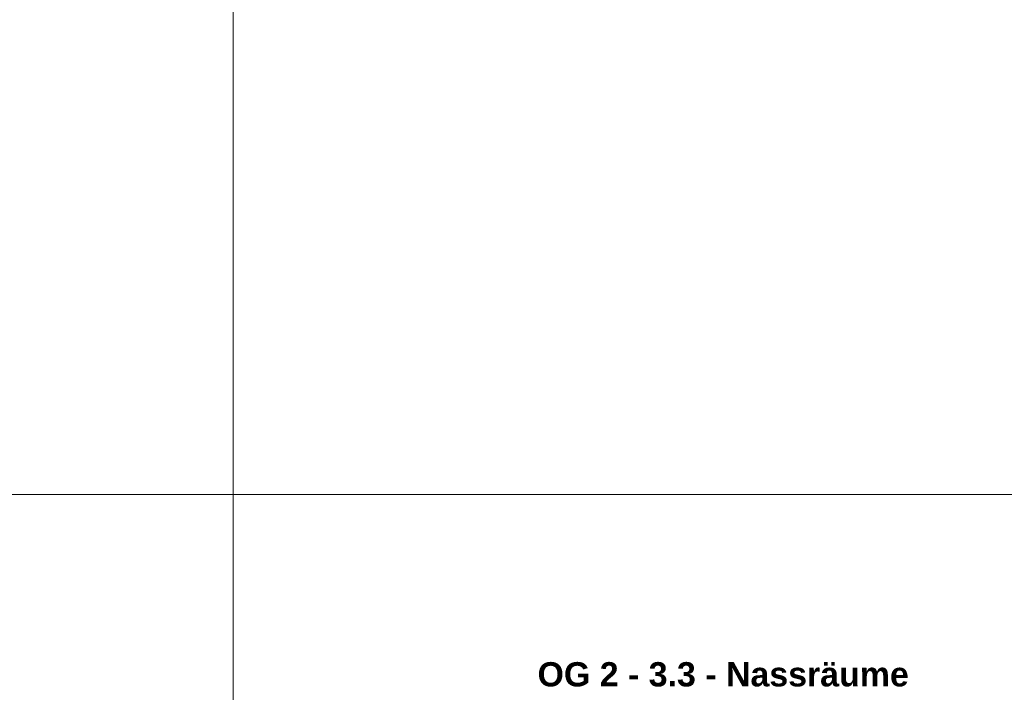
# Model space of a CAD drawing. Header units: metres. Extents: x 0.9 to 30.1, y -10.7 to 8.6.
# Tile 185 of 256: x 9.734 to 10.961, y 3.953 to 4.792. Entities that reach past the tile are written whole.
import ezdxf

# ---------------------------------------------------------------- set-up
doc = ezdxf.new("R2010")
doc.units = ezdxf.units.M
doc.layers.add('Keine', color=7, linetype='Continuous', lineweight=9)
doc.styles.add('Arial (bold)', font='arialbd.ttf')

msp = doc.modelspace()

# ---------------------------------------------------------------- linework, layer by layer
at = {"layer": 'Keine', "color": 255, "flags": 128}
for points in [[(8, 6.6), (10, 6.6), (10, 4.2), (8, 4.2)], [(10, 6.6), (12, 6.6), (12, 4.2), (10, 4.2)], [(8, 4.2), (10, 4.2), (10, 1.8), (8, 1.8)], [(10, 4.2), (12, 4.2), (12, 1.8), (10, 1.8)]]:
    msp.add_lwpolyline(points, close=True, dxfattribs=at)

# ---------------------------------------------------------------- texts
at = {"layer": 'Keine', "color": 7, "transparency": 33554687, "insert": (10.3794, 3.99089), "char_height": 0.0302617, "attachment_point": 1, "line_spacing_factor": 0.994404, "style": 'Arial (bold)'}
msp.add_mtext('OG 2 - 3.3 - Nassräume', dxfattribs=at)

doc.saveas('drawing.dxf')
